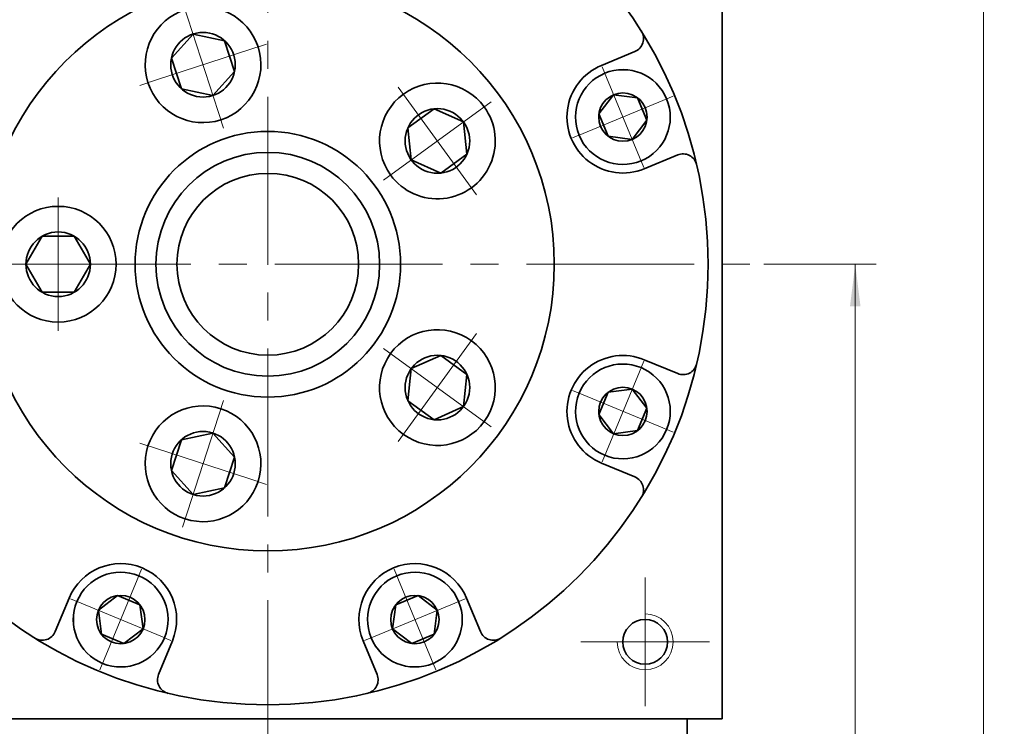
# Model space of a CAD drawing. Header units: millimetres. Extents: x -54 to 458, y -16 to 346.
# Tile 5 of 6: x 258 to 328, y 219 to 269. Entities that reach past the tile are written whole.
import ezdxf

# ---------------------------------------------------------------- set-up
doc = ezdxf.new("R2010")
doc.units = ezdxf.units.MM
doc.set_wipeout_variables(frame=1)
doc.linetypes.add('点画线', pattern=[18, 12, -2, 2, -2])
doc.layers.get('0').update_dxf_attribs({"lineweight": 35})
for name, color, linetype, lineweight in [('中心线层', 1, '点画线', 18), ('尺寸线层', 3, 'Continuous', 18), ('粗实线层', 7, 'Continuous', 35)]:
    doc.layers.add(name, color=color, linetype=linetype, lineweight=lineweight)
doc.styles.add('标准', font='txt', dxfattribs={"width": 0.667})
doc.dimstyles.new('a4-1-1', dxfattribs={"dimtxt": 3, "dimasz": 3, "dimexe": 1.5, "dimexo": 0, "dimgap": 0.5, "dimtad": 1, "dimdec": 3, "dimdsep": 46, "dimtxsty": '标准', "dimblk": '_CAXARROW', "dimcen": 0, "dimdle": 4, "dimazin": 2, "dimtfac": 0.707107, "dimtdec": 3, "dimtix": 1, "dimtmove": 2, "dimatfit": 3, "dimfxl": 1, "dimfrac": 2, "dimtolj": 1, "dimtzin": 0, "dimarcsym": 1})

# ---------------------------------------------------------------- blocks, each defined once
blk = doc.blocks.new('*X12')
at = {"layer": '尺寸线层', "linetype": 'Continuous', "transparency": 16777216}
for points in [[(317.392, 251.864), (317.767, 248.864), (317.017, 248.864)], [(317.392, 111.864), (317.767, 114.864), (317.017, 114.864)]]:
    blk.add_hatch(color=0, dxfattribs=at).paths.add_polyline_path(points, flags=0)
at = {"layer": '尺寸线层', "color": 0, "linetype": 'Continuous', "transparency": 16777216}
for p, q in [((310.859, 251.864), (318.892, 251.864)), ((317.392, 251.864), (317.392, 111.864)), ((305.359, 111.864), (318.892, 111.864))]:
    blk.add_line(p, q, dxfattribs=at)
at = {"layer": '尺寸线层', "color": 0, "transparency": 16777216, "insert": (315.4, 181.864), "char_height": 3, "width": 7.97371, "attachment_point": 5, "rotation": 90, "line_spacing_factor": 1.15057, "style": '标准'}
blk.add_mtext('\\T1.1;140', dxfattribs=at)
blk = doc.blocks.new('_CAXARROW')
blk.add_hatch(color=0).paths.add_polyline_path([(0, 0), (-1, 0.125), (-1, -0.125)], flags=0)
blk = doc.blocks.new('*X13')
at = {"layer": '尺寸线层', "linetype": 'Continuous', "transparency": 16777216}
for points in [[(326.557, 284.364), (326.932, 281.364), (326.182, 281.364)], [(326.557, 111.864), (326.932, 114.864), (326.182, 114.864)]]:
    blk.add_hatch(color=0, dxfattribs=at).paths.add_polyline_path(points, flags=0)
at = {"layer": '尺寸线层', "color": 0, "linetype": 'Continuous', "transparency": 16777216}
for p, q in [((307.859, 284.364), (328.057, 284.364)), ((326.557, 284.364), (326.557, 111.864)), ((305.359, 111.864), (328.057, 111.864))]:
    blk.add_line(p, q, dxfattribs=at)
at = {"layer": '尺寸线层', "color": 0, "transparency": 16777216, "insert": (324.565, 198.114), "char_height": 3, "width": 13.87072, "attachment_point": 5, "rotation": 90, "line_spacing_factor": 1.15057, "style": '标准'}
blk.add_mtext('\\T1.1;172.5', dxfattribs=at)
blk = doc.blocks.new('*X15')
at = {"layer": '中心线层', "linetype": '点画线', "lineweight": 18}
for p, q in [((0, -3.89), (0, 3.89)), ((-3.89, 0), (3.89, 0))]:
    blk.add_line(p, q, dxfattribs=at)
at = {"layer": '粗实线层'}
for p, q in [((-1.732, 0), (-0.866, 1.5)), ((-0.866, 1.5), (0.866, 1.5)), ((1.732, 0), (0.866, 1.5)), ((1.732, 0), (0.866, 1.5)), ((-1.732, 0), (-0.866, -1.5)), ((1.732, 0), (0.866, -1.5)), ((-0.866, -1.5), (0.866, -1.5))]:
    blk.add_line(p, q, dxfattribs=at)
blk.add_circle((0, 0), 1.732, dxfattribs=at)
for start, end in [(0, 180), (180, 360)]:
    blk.add_arc((0, 0), 3.39, start, end, dxfattribs=at)
blk = doc.blocks.new('*X27')
at = {"layer": '中心线层', "linetype": '点画线', "lineweight": 18}
for p, q in [((0, -4.765), (0, 4.765)), ((-4.765, 0), (4.765, 0))]:
    blk.add_line(p, q, dxfattribs=at)
at = {"layer": '粗实线层'}
for p, q in [((-2.309, 0), (-1.155, 2)), ((-1.155, 2), (1.155, 2)), ((2.309, 0), (1.155, 2)), ((2.309, 0), (1.155, 2)), ((-2.309, 0), (-1.155, -2)), ((2.309, 0), (1.155, -2)), ((-1.155, -2), (1.155, -2))]:
    blk.add_line(p, q, dxfattribs=at)
blk.add_circle((0, 0), 2.309, dxfattribs=at)
for start, end in [(0, 180), (180, 360)]:
    blk.add_arc((0, 0), 4.14, start, end, dxfattribs=at)
blk = doc.blocks.new('243gh_1')
at = {"layer": '粗实线层'}
blk.add_circle((0, 0), 8, dxfattribs=at)
blk.add_wipeout([(-10.86, 0), (-10.86, 0.024), (-10.86, 0.049), (-10.861, 0.073), (-10.861, 0.097), (-10.862, 0.121), (-10.863, 0.146), (-10.863, 0.17), (-10.865, 0.194), (-10.866, 0.218), (-10.867, 0.242), (-10.869, 0.267), (-10.87, 0.291), (-10.872, 0.315), (-10.874, 0.339), (-10.876, 0.363), (-10.878, 0.388), (-10.881, 0.412), (-10.883, 0.436), (-10.886, 0.46), (-10.888, 0.484), (-10.891, 0.508), (-10.894, 0.532), (-10.898, 0.556), (-10.901, 0.58), (-10.904, 0.604), (-10.908, 0.628), (-10.912, 0.652), (-10.916, 0.676), (-10.92, 0.7), (-10.924, 0.724), (-10.924, 0.724), (-10.962, 0.913), (-11.009, 1.1), (-11.064, 1.284), (-11.128, 1.465), (-11.2, 1.644), (-11.281, 1.819), (-11.369, 1.99), (-11.466, 2.156), (-11.57, 2.318), (-11.681, 2.475), (-11.8, 2.627), (-11.926, 2.773), (-12.058, 2.912), (-12.196, 3.046), (-12.341, 3.173), (-12.491, 3.293), (-12.647, 3.406), (-12.808, 3.512), (-12.974, 3.61), (-13.144, 3.7), (-13.318, 3.783), (-13.495, 3.857), (-13.676, 3.923), (-13.86, 3.98), (-14.046, 4.029), (-14.234, 4.069), (-14.424, 4.1), (-14.616, 4.122), (-14.808, 4.136), (-15, 4.14), (-15, 4.14), (-15.192, 4.136), (-15.384, 4.122), (-15.576, 4.1), (-15.766, 4.069), (-15.954, 4.029), (-16.14, 3.98), (-16.324, 3.923), (-16.505, 3.857), (-16.682, 3.783), (-16.856, 3.7), (-17.026, 3.61), (-17.192, 3.512), (-17.353, 3.406), (-17.509, 3.293), (-17.659, 3.173), (-17.804, 3.046), (-17.942, 2.912), (-18.074, 2.773), (-18.2, 2.627), (-18.319, 2.475), (-18.43, 2.318), (-18.534, 2.156), (-18.631, 1.99), (-18.719, 1.819), (-18.8, 1.644), (-18.872, 1.465), (-18.936, 1.284), (-18.991, 1.1), (-19.038, 0.913), (-19.076, 0.724), (-19.076, 0.724), (-19.08, 0.7), (-19.084, 0.676), (-19.088, 0.652), (-19.092, 0.628), (-19.096, 0.604), (-19.099, 0.58), (-19.102, 0.556), (-19.106, 0.532), (-19.109, 0.508), (-19.112, 0.484), (-19.114, 0.46), (-19.117, 0.436), (-19.119, 0.412), (-19.122, 0.388), (-19.124, 0.363), (-19.126, 0.339), (-19.128, 0.315), (-19.13, 0.291), (-19.131, 0.267), (-19.133, 0.242), (-19.134, 0.218), (-19.135, 0.194), (-19.137, 0.17), (-19.137, 0.146), (-19.138, 0.121), (-19.139, 0.097), (-19.139, 0.073), (-19.14, 0.049), (-19.14, 0.024), (-19.14, 0), (-19.14, 0), (-19.134, -0.217), (-19.117, -0.433), (-19.089, -0.648), (-19.05, -0.861), (-18.999, -1.072), (-18.937, -1.279), (-18.865, -1.484), (-18.782, -1.684), (-18.689, -1.88), (-18.585, -2.07), (-18.472, -2.255), (-18.349, -2.433), (-18.217, -2.605), (-18.077, -2.77), (-17.927, -2.927), (-17.77, -3.077), (-17.605, -3.217), (-17.433, -3.349), (-17.255, -3.472), (-17.07, -3.585), (-16.88, -3.689), (-16.684, -3.782), (-16.484, -3.865), (-16.279, -3.937), (-16.072, -3.999), (-15.861, -4.05), (-15.648, -4.089), (-15.433, -4.117), (-15.217, -4.134), (-15, -4.14), (-15, -4.14), (-14.783, -4.134), (-14.567, -4.117), (-14.352, -4.089), (-14.139, -4.05), (-13.928, -3.999), (-13.721, -3.937), (-13.516, -3.865), (-13.316, -3.782), (-13.12, -3.689), (-12.93, -3.585), (-12.745, -3.472), (-12.567, -3.349), (-12.395, -3.217), (-12.23, -3.077), (-12.073, -2.927), (-11.923, -2.77), (-11.783, -2.605), (-11.651, -2.433), (-11.528, -2.255), (-11.415, -2.07), (-11.311, -1.88), (-11.218, -1.684), (-11.135, -1.484), (-11.063, -1.279), (-11.001, -1.072), (-10.95, -0.861), (-10.911, -0.648), (-10.883, -0.433), (-10.866, -0.217)]).dxf.layer = '粗实线层'
blk.add_circle((0, 0), 20.5, dxfattribs=at)
blk.add_blockref('*X27', (-15, 0), dxfattribs=at)
for points in [[(-3.356, 10.328), (-3.333, 10.336), (-3.31, 10.344), (-3.287, 10.352), (-3.264, 10.36), (-3.241, 10.368), (-3.218, 10.376), (-3.196, 10.384), (-3.173, 10.393), (-3.15, 10.401), (-3.127, 10.41), (-3.105, 10.419), (-3.082, 10.428), (-3.06, 10.437), (-3.038, 10.447), (-3.015, 10.456), (-2.993, 10.466), (-2.971, 10.475), (-2.948, 10.485), (-2.926, 10.495), (-2.904, 10.505), (-2.882, 10.515), (-2.86, 10.526), (-2.838, 10.536), (-2.817, 10.547), (-2.795, 10.557), (-2.773, 10.568), (-2.751, 10.579), (-2.73, 10.59), (-2.708, 10.602), (-2.687, 10.613), (-2.687, 10.613), (-2.519, 10.707), (-2.356, 10.81), (-2.198, 10.919), (-2.045, 11.036), (-1.898, 11.16), (-1.756, 11.291), (-1.621, 11.428), (-1.492, 11.571), (-1.371, 11.72), (-1.256, 11.874), (-1.148, 12.034), (-1.048, 12.199), (-0.956, 12.368), (-0.872, 12.541), (-0.796, 12.717), (-0.728, 12.898), (-0.669, 13.081), (-0.618, 13.266), (-0.576, 13.454), (-0.542, 13.644), (-0.518, 13.835), (-0.502, 14.027), (-0.496, 14.219), (-0.498, 14.411), (-0.509, 14.604), (-0.529, 14.795), (-0.558, 14.985), (-0.596, 15.174), (-0.643, 15.361), (-0.698, 15.545), (-0.698, 15.545), (-0.762, 15.727), (-0.834, 15.905), (-0.914, 16.08), (-1.002, 16.251), (-1.099, 16.418), (-1.202, 16.58), (-1.314, 16.737), (-1.432, 16.889), (-1.558, 17.035), (-1.69, 17.175), (-1.828, 17.309), (-1.972, 17.436), (-2.123, 17.556), (-2.278, 17.669), (-2.439, 17.775), (-2.605, 17.874), (-2.775, 17.964), (-2.948, 18.047), (-3.126, 18.121), (-3.307, 18.187), (-3.491, 18.244), (-3.677, 18.293), (-3.865, 18.334), (-4.055, 18.365), (-4.246, 18.388), (-4.438, 18.401), (-4.63, 18.406), (-4.823, 18.402), (-5.015, 18.388), (-5.206, 18.366), (-5.206, 18.366), (-5.23, 18.363), (-5.254, 18.359), (-5.278, 18.356), (-5.302, 18.352), (-5.326, 18.348), (-5.35, 18.344), (-5.374, 18.339), (-5.398, 18.335), (-5.422, 18.33), (-5.445, 18.326), (-5.469, 18.321), (-5.493, 18.316), (-5.517, 18.311), (-5.54, 18.306), (-5.564, 18.3), (-5.588, 18.295), (-5.611, 18.289), (-5.635, 18.283), (-5.658, 18.277), (-5.682, 18.271), (-5.705, 18.265), (-5.729, 18.259), (-5.752, 18.252), (-5.775, 18.246), (-5.799, 18.239), (-5.822, 18.232), (-5.845, 18.225), (-5.868, 18.218), (-5.891, 18.211), (-5.915, 18.203), (-5.915, 18.203), (-6.119, 18.131), (-6.319, 18.048), (-6.515, 17.955), (-6.705, 17.851), (-6.89, 17.738), (-7.069, 17.615), (-7.241, 17.483), (-7.405, 17.342), (-7.563, 17.193), (-7.712, 17.036), (-7.853, 16.871), (-7.985, 16.699), (-8.107, 16.521), (-8.221, 16.336), (-8.324, 16.145), (-8.417, 15.95), (-8.5, 15.749), (-8.573, 15.545), (-8.634, 15.337), (-8.685, 15.127), (-8.724, 14.913), (-8.753, 14.699), (-8.77, 14.483), (-8.775, 14.266), (-8.77, 14.049), (-8.753, 13.833), (-8.724, 13.618), (-8.685, 13.405), (-8.634, 13.194), (-8.573, 12.987), (-8.573, 12.987), (-8.5, 12.782), (-8.417, 12.582), (-8.324, 12.386), (-8.221, 12.196), (-8.107, 12.011), (-7.985, 11.832), (-7.853, 11.66), (-7.712, 11.496), (-7.563, 11.338), (-7.405, 11.189), (-7.241, 11.048), (-7.069, 10.917), (-6.89, 10.794), (-6.705, 10.681), (-6.515, 10.577), (-6.319, 10.484), (-6.119, 10.401), (-5.915, 10.328), (-5.707, 10.267), (-5.496, 10.216), (-5.283, 10.177), (-5.068, 10.149), (-4.852, 10.132), (-4.635, 10.126), (-4.419, 10.132), (-4.203, 10.149), (-3.988, 10.177), (-3.775, 10.216), (-3.564, 10.267)], [(8.786, 6.383), (8.8, 6.364), (8.815, 6.344), (8.829, 6.325), (8.844, 6.306), (8.859, 6.286), (8.874, 6.267), (8.889, 6.248), (8.904, 6.229), (8.919, 6.21), (8.934, 6.191), (8.95, 6.173), (8.965, 6.154), (8.981, 6.135), (8.997, 6.117), (9.013, 6.099), (9.028, 6.08), (9.045, 6.062), (9.061, 6.044), (9.077, 6.026), (9.093, 6.008), (9.11, 5.991), (9.127, 5.973), (9.143, 5.955), (9.16, 5.938), (9.177, 5.92), (9.194, 5.903), (9.211, 5.886), (9.228, 5.869), (9.246, 5.852), (9.263, 5.835), (9.263, 5.835), (9.405, 5.705), (9.553, 5.581), (9.706, 5.465), (9.864, 5.355), (10.027, 5.253), (10.195, 5.159), (10.368, 5.073), (10.543, 4.995), (10.723, 4.925), (10.905, 4.864), (11.09, 4.811), (11.278, 4.767), (11.467, 4.731), (11.657, 4.704), (11.849, 4.687), (12.041, 4.678), (12.234, 4.678), (12.426, 4.687), (12.618, 4.705), (12.808, 4.732), (12.998, 4.768), (13.185, 4.812), (13.37, 4.865), (13.552, 4.927), (13.732, 4.997), (13.907, 5.075), (14.079, 5.162), (14.247, 5.256), (14.41, 5.358), (14.569, 5.467), (14.569, 5.467), (14.722, 5.584), (14.869, 5.708), (15.011, 5.838), (15.146, 5.975), (15.275, 6.118), (15.397, 6.267), (15.512, 6.421), (15.62, 6.581), (15.72, 6.745), (15.812, 6.914), (15.897, 7.087), (15.973, 7.264), (16.041, 7.444), (16.101, 7.627), (16.152, 7.813), (16.194, 8), (16.228, 8.19), (16.252, 8.381), (16.268, 8.573), (16.275, 8.765), (16.273, 8.958), (16.262, 9.15), (16.242, 9.341), (16.213, 9.531), (16.175, 9.72), (16.129, 9.907), (16.074, 10.092), (16.011, 10.273), (15.939, 10.452), (15.859, 10.627), (15.859, 10.627), (15.848, 10.649), (15.837, 10.67), (15.826, 10.692), (15.815, 10.714), (15.804, 10.735), (15.793, 10.757), (15.781, 10.778), (15.77, 10.799), (15.758, 10.821), (15.746, 10.842), (15.734, 10.863), (15.722, 10.884), (15.71, 10.905), (15.698, 10.926), (15.685, 10.947), (15.673, 10.968), (15.66, 10.988), (15.647, 11.009), (15.634, 11.029), (15.621, 11.05), (15.608, 11.07), (15.595, 11.091), (15.582, 11.111), (15.568, 11.131), (15.554, 11.151), (15.541, 11.171), (15.527, 11.191), (15.513, 11.211), (15.499, 11.231), (15.485, 11.25), (15.485, 11.25), (15.353, 11.422), (15.212, 11.587), (15.063, 11.744), (14.905, 11.893), (14.741, 12.034), (14.569, 12.166), (14.39, 12.289), (14.205, 12.402), (14.015, 12.506), (13.819, 12.599), (13.619, 12.682), (13.415, 12.754), (13.207, 12.816), (12.996, 12.866), (12.783, 12.906), (12.568, 12.934), (12.352, 12.951), (12.135, 12.957), (11.919, 12.951), (11.703, 12.934), (11.488, 12.906), (11.275, 12.866), (11.064, 12.816), (10.856, 12.754), (10.652, 12.682), (10.451, 12.599), (10.256, 12.506), (10.065, 12.402), (9.88, 12.289), (9.702, 12.166), (9.702, 12.166), (9.53, 12.034), (9.365, 11.893), (9.208, 11.744), (9.059, 11.587), (8.918, 11.422), (8.786, 11.25), (8.663, 11.072), (8.55, 10.887), (8.446, 10.696), (8.353, 10.501), (8.27, 10.3), (8.198, 10.096), (8.136, 9.888), (8.086, 9.678), (8.046, 9.464), (8.018, 9.25), (8.001, 9.033), (7.995, 8.817), (8.001, 8.6), (8.018, 8.384), (8.046, 8.169), (8.086, 7.956), (8.136, 7.745), (8.198, 7.537), (8.27, 7.333), (8.353, 7.133), (8.446, 6.937), (8.55, 6.747), (8.663, 6.562)], [(8.786, -6.383), (8.772, -6.403), (8.758, -6.423), (8.744, -6.443), (8.73, -6.463), (8.716, -6.483), (8.702, -6.503), (8.689, -6.523), (8.676, -6.543), (8.662, -6.563), (8.649, -6.584), (8.636, -6.604), (8.623, -6.625), (8.61, -6.645), (8.598, -6.666), (8.585, -6.687), (8.573, -6.708), (8.56, -6.729), (8.548, -6.75), (8.536, -6.771), (8.524, -6.792), (8.513, -6.813), (8.501, -6.834), (8.489, -6.856), (8.478, -6.877), (8.467, -6.898), (8.455, -6.92), (8.444, -6.942), (8.433, -6.963), (8.423, -6.985), (8.412, -7.007), (8.412, -7.007), (8.332, -7.182), (8.26, -7.36), (8.196, -7.542), (8.141, -7.726), (8.095, -7.913), (8.057, -8.102), (8.029, -8.292), (8.009, -8.484), (7.998, -8.676), (7.996, -8.869), (8.002, -9.061), (8.018, -9.253), (8.043, -9.444), (8.077, -9.633), (8.119, -9.821), (8.17, -10.007), (8.229, -10.19), (8.298, -10.37), (8.374, -10.546), (8.458, -10.719), (8.551, -10.888), (8.651, -11.053), (8.759, -11.212), (8.874, -11.366), (8.996, -11.515), (9.124, -11.658), (9.26, -11.795), (9.401, -11.926), (9.549, -12.049), (9.702, -12.166), (9.702, -12.166), (9.86, -12.276), (10.023, -12.378), (10.191, -12.472), (10.363, -12.558), (10.539, -12.637), (10.718, -12.707), (10.901, -12.768), (11.086, -12.822), (11.273, -12.866), (11.462, -12.902), (11.653, -12.929), (11.844, -12.947), (12.037, -12.956), (12.229, -12.956), (12.421, -12.947), (12.613, -12.929), (12.804, -12.902), (12.993, -12.867), (13.18, -12.823), (13.365, -12.77), (13.548, -12.708), (13.727, -12.639), (13.903, -12.56), (14.075, -12.474), (14.243, -12.38), (14.406, -12.278), (14.565, -12.169), (14.718, -12.052), (14.866, -11.929), (15.007, -11.799), (15.007, -11.799), (15.025, -11.782), (15.042, -11.765), (15.059, -11.748), (15.076, -11.73), (15.093, -11.713), (15.11, -11.696), (15.127, -11.678), (15.144, -11.661), (15.161, -11.643), (15.177, -11.625), (15.193, -11.607), (15.21, -11.589), (15.226, -11.571), (15.242, -11.553), (15.258, -11.535), (15.274, -11.517), (15.29, -11.498), (15.305, -11.48), (15.321, -11.461), (15.336, -11.442), (15.352, -11.423), (15.367, -11.405), (15.382, -11.386), (15.397, -11.366), (15.412, -11.347), (15.427, -11.328), (15.441, -11.309), (15.456, -11.289), (15.47, -11.27), (15.485, -11.25), (15.485, -11.25), (15.607, -11.072), (15.721, -10.887), (15.824, -10.696), (15.917, -10.501), (16, -10.3), (16.073, -10.096), (16.134, -9.888), (16.185, -9.678), (16.224, -9.464), (16.253, -9.25), (16.27, -9.033), (16.275, -8.817), (16.27, -8.6), (16.253, -8.384), (16.224, -8.169), (16.185, -7.956), (16.134, -7.745), (16.073, -7.537), (16, -7.333), (15.917, -7.133), (15.824, -6.937), (15.721, -6.747), (15.607, -6.562), (15.485, -6.383), (15.353, -6.211), (15.212, -6.047), (15.063, -5.889), (14.905, -5.74), (14.741, -5.599), (14.569, -5.467), (14.569, -5.467), (14.39, -5.345), (14.205, -5.231), (14.015, -5.128), (13.819, -5.035), (13.619, -4.952), (13.415, -4.879), (13.207, -4.818), (12.996, -4.767), (12.783, -4.728), (12.568, -4.699), (12.352, -4.682), (12.135, -4.677), (11.919, -4.682), (11.703, -4.699), (11.488, -4.728), (11.275, -4.767), (11.064, -4.818), (10.856, -4.879), (10.652, -4.952), (10.451, -5.035), (10.256, -5.128), (10.065, -5.231), (9.88, -5.345), (9.702, -5.467), (9.53, -5.599), (9.365, -5.74), (9.208, -5.889), (9.059, -6.047), (8.918, -6.211)], [(-3.356, -10.328), (-3.379, -10.321), (-3.402, -10.314), (-3.425, -10.307), (-3.449, -10.3), (-3.472, -10.293), (-3.495, -10.286), (-3.518, -10.279), (-3.542, -10.273), (-3.565, -10.267), (-3.589, -10.26), (-3.612, -10.254), (-3.636, -10.248), (-3.659, -10.243), (-3.683, -10.237), (-3.707, -10.231), (-3.73, -10.226), (-3.754, -10.221), (-3.778, -10.216), (-3.801, -10.211), (-3.825, -10.206), (-3.849, -10.201), (-3.873, -10.197), (-3.897, -10.192), (-3.921, -10.188), (-3.944, -10.184), (-3.968, -10.18), (-3.992, -10.176), (-4.016, -10.172), (-4.04, -10.169), (-4.064, -10.165), (-4.064, -10.165), (-4.256, -10.143), (-4.448, -10.13), (-4.64, -10.126), (-4.832, -10.131), (-5.024, -10.144), (-5.216, -10.167), (-5.406, -10.198), (-5.594, -10.238), (-5.78, -10.287), (-5.964, -10.345), (-6.145, -10.411), (-6.322, -10.485), (-6.496, -10.568), (-6.666, -10.658), (-6.831, -10.756), (-6.992, -10.862), (-7.148, -10.975), (-7.298, -11.096), (-7.443, -11.223), (-7.581, -11.357), (-7.713, -11.497), (-7.838, -11.643), (-7.957, -11.795), (-8.068, -11.952), (-8.172, -12.114), (-8.268, -12.28), (-8.356, -12.451), (-8.437, -12.626), (-8.509, -12.805), (-8.573, -12.987), (-8.573, -12.987), (-8.628, -13.171), (-8.674, -13.358), (-8.712, -13.546), (-8.741, -13.737), (-8.761, -13.928), (-8.773, -14.12), (-8.775, -14.313), (-8.768, -14.505), (-8.753, -14.697), (-8.728, -14.888), (-8.695, -15.078), (-8.653, -15.265), (-8.602, -15.451), (-8.543, -15.634), (-8.475, -15.814), (-8.399, -15.991), (-8.314, -16.164), (-8.222, -16.333), (-8.122, -16.498), (-8.015, -16.657), (-7.9, -16.812), (-7.778, -16.961), (-7.649, -17.104), (-7.514, -17.241), (-7.373, -17.372), (-7.225, -17.495), (-7.073, -17.612), (-6.914, -17.722), (-6.751, -17.824), (-6.584, -17.919), (-6.584, -17.919), (-6.562, -17.93), (-6.541, -17.941), (-6.519, -17.952), (-6.497, -17.963), (-6.476, -17.974), (-6.454, -17.985), (-6.432, -17.996), (-6.41, -18.006), (-6.388, -18.016), (-6.366, -18.027), (-6.344, -18.037), (-6.322, -18.047), (-6.3, -18.056), (-6.278, -18.066), (-6.255, -18.076), (-6.233, -18.085), (-6.211, -18.094), (-6.188, -18.104), (-6.166, -18.113), (-6.143, -18.122), (-6.12, -18.13), (-6.098, -18.139), (-6.075, -18.147), (-6.052, -18.156), (-6.029, -18.164), (-6.007, -18.172), (-5.984, -18.18), (-5.961, -18.188), (-5.938, -18.196), (-5.915, -18.203), (-5.915, -18.203), (-5.707, -18.265), (-5.496, -18.315), (-5.283, -18.355), (-5.068, -18.383), (-4.852, -18.4), (-4.635, -18.406), (-4.419, -18.4), (-4.203, -18.383), (-3.988, -18.355), (-3.775, -18.315), (-3.564, -18.265), (-3.356, -18.203), (-3.152, -18.131), (-2.951, -18.048), (-2.756, -17.955), (-2.565, -17.851), (-2.38, -17.738), (-2.202, -17.615), (-2.03, -17.483), (-1.865, -17.342), (-1.708, -17.193), (-1.559, -17.036), (-1.418, -16.871), (-1.286, -16.699), (-1.163, -16.521), (-1.05, -16.336), (-0.946, -16.145), (-0.853, -15.95), (-0.77, -15.749), (-0.698, -15.545), (-0.698, -15.545), (-0.636, -15.337), (-0.586, -15.127), (-0.546, -14.913), (-0.518, -14.699), (-0.501, -14.483), (-0.495, -14.266), (-0.501, -14.049), (-0.518, -13.833), (-0.546, -13.618), (-0.586, -13.405), (-0.636, -13.194), (-0.698, -12.987), (-0.77, -12.782), (-0.853, -12.582), (-0.946, -12.386), (-1.05, -12.196), (-1.163, -12.011), (-1.286, -11.832), (-1.418, -11.66), (-1.559, -11.496), (-1.708, -11.338), (-1.865, -11.189), (-2.03, -11.048), (-2.202, -10.917), (-2.38, -10.794), (-2.565, -10.681), (-2.756, -10.577), (-2.951, -10.484), (-3.152, -10.401)]]:
    blk.add_wipeout(points).dxf.layer = '粗实线层'
blk.add_circle((0, 0), 9.5, dxfattribs=at)
for p, rotation in [((-4.635, 14.266), 288.0000000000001), ((12.135, 8.817), 216), ((12.135, -8.817), 144), ((-4.635, -14.266), 72.00000000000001)]:
    blk.add_blockref('*X27', p, dxfattribs=dict(at, rotation=rotation))

msp = doc.modelspace()

# ---------------------------------------------------------------- linework, layer by layer
at = {"layer": '中心线层'}
for p, q in [((275.359, 107.8336), (275.359, 287.1358)), ((239.859, 251.8636), (310.859, 251.8636)), ((302.359, 229.4636), (302.359, 220.2636)), ((306.959, 224.8636), (297.759, 224.8636))]:
    msp.add_line(p, q, dxfattribs=at)
at = {"layer": '粗实线层'}
for p, q in [((307.859, 219.3636), (307.859, 284.3636)), ((299.2349, 266.0829), (301.6254, 267.073)), ((302.2964, 258.6918), (304.6868, 259.682)), ((302.2964, 245.0353), (304.6868, 244.0451)), ((299.2349, 237.6442), (301.6254, 236.6541)), ((261.1397, 227.9876), (260.1495, 225.5972)), ((289.5783, 227.9876), (290.5684, 225.5972)), ((268.5307, 224.9261), (267.5406, 222.5357)), ((282.1873, 224.9261), (283.1774, 222.5357)), ((242.859, 219.3636), (307.859, 219.3636)), ((305.359, 207.8636), (305.359, 219.3636))]:
    msp.add_line(p, q, dxfattribs=at)
for centre, radius in [((275.359, 251.8636), 31.5), ((302.359, 224.8636), 1.6)]:
    msp.add_circle(centre, radius, dxfattribs=at)
for centre, radius, start, end in [((301.2427, 267.9969), 1, 292.499946, 31.935463), ((300.7657, 262.3873), 4, 112.5, 292.5), ((305.0695, 258.7581), 1, 13.064537, 112.500054), ((300.7657, 241.3398), 4, 67.5, 247.5), ((305.0695, 244.969), 1, 247.499946, 346.935463), ((301.2427, 235.7302), 1, 328.064537, 67.500054), ((264.8352, 226.4569), 4, 337.5, 157.5), ((285.8828, 226.4569), 4, 22.5, 202.5), ((259.2257, 225.9799), 1, 238.064537, 337.500054), ((291.4923, 225.9799), 1, 202.499946, 301.935463), ((268.4644, 222.153), 1, 157.499946, 256.935463), ((282.2535, 222.153), 1, 283.064537, 22.500054)]:
    msp.add_arc(centre, radius, start, end, dxfattribs=at)
at = {"layer": '粗实线层', "lineweight": 18}
msp.add_arc((302.359, 224.8636), 2, 180, 90, dxfattribs=at)

# ---------------------------------------------------------------- dimensions: what is measured, and where the dimension line sits
at = {"layer": '尺寸线层'}
for base, p1, picture, middle in [((326.5568, 111.8636), (307.859, 284.3636), '*X13', (324.5652, 198.1136)), ((317.3919, 111.8636), (310.859, 251.8636), '*X12', (315.4002, 181.8636))]:
    dim = msp.add_linear_dim(base=base, p1=p1, p2=(305.359, 111.8636), angle=270, dimstyle='a4-1-1', override={"dimsah": 1, "dimtfill": 1, "dimtzin": 0}, dxfattribs=at)
    dim.commit()
    dim.dimension.update_dxf_attribs({"geometry": picture, "text_midpoint": middle})

# ---------------------------------------------------------------- next in the draw order: wipeouts: each hides what was drawn before it
for points in [[(302.063, 259.2554), (302.0824, 259.2635), (302.1018, 259.2717), (302.1211, 259.2801), (302.1404, 259.2886), (302.1596, 259.2972), (302.1787, 259.3059), (302.1978, 259.3147), (302.2169, 259.3237), (302.2359, 259.3328), (302.2548, 259.3419), (302.2737, 259.3512), (302.2925, 259.3607), (302.3113, 259.3702), (302.33, 259.3799), (302.3487, 259.3896), (302.3672, 259.3995), (302.3858, 259.4095), (302.4042, 259.4196), (302.4226, 259.4299), (302.441, 259.4402), (302.4592, 259.4507), (302.4774, 259.4613), (302.4956, 259.4719), (302.5136, 259.4827), (302.5316, 259.4937), (302.5496, 259.5047), (302.5674, 259.5158), (302.5852, 259.5271), (302.603, 259.5384), (302.6206, 259.5499), (302.6206, 259.5499), (302.7496, 259.6385), (302.8743, 259.7329), (302.9945, 259.833), (303.1099, 259.9386), (303.2204, 260.0493), (303.3257, 260.1651), (303.4255, 260.2855), (303.5196, 260.4105), (303.6079, 260.5396), (303.6901, 260.6727), (303.7661, 260.8094), (303.8357, 260.9495), (303.8987, 261.0927), (303.9551, 261.2386), (304.0047, 261.387), (304.0474, 261.5375), (304.0831, 261.6898), (304.1118, 261.8436), (304.1333, 261.9985), (304.1477, 262.1543), (304.1548, 262.3106), (304.1547, 262.467), (304.1475, 262.6233), (304.133, 262.779), (304.1113, 262.934), (304.0825, 263.0877), (304.0467, 263.24), (304.0039, 263.3905), (303.9541, 263.5388), (303.8976, 263.6846), (303.8976, 263.6846), (303.8344, 263.8277), (303.7647, 263.9678), (303.6886, 264.1045), (303.6063, 264.2375), (303.5179, 264.3666), (303.4237, 264.4914), (303.3238, 264.6118), (303.2184, 264.7275), (303.1079, 264.8381), (302.9923, 264.9436), (302.872, 265.0436), (302.7472, 265.1379), (302.6182, 265.2264), (302.4853, 265.3088), (302.3487, 265.3851), (302.2087, 265.4549), (302.0656, 265.5182), (301.9198, 265.5748), (301.7715, 265.6247), (301.6211, 265.6676), (301.4689, 265.7036), (301.3151, 265.7325), (301.1602, 265.7543), (301.0045, 265.7689), (300.8482, 265.7763), (300.6918, 265.7765), (300.5355, 265.7695), (300.3797, 265.7553), (300.2247, 265.7339), (300.0709, 265.7054), (300.0709, 265.7054), (300.0503, 265.701), (300.0298, 265.6965), (300.0092, 265.6919), (299.9887, 265.6871), (299.9683, 265.6822), (299.9478, 265.6772), (299.9274, 265.6721), (299.907, 265.6668), (299.8867, 265.6614), (299.8664, 265.6559), (299.8461, 265.6502), (299.8258, 265.6445), (299.8056, 265.6386), (299.7855, 265.6325), (299.7653, 265.6264), (299.7452, 265.6201), (299.7252, 265.6137), (299.7052, 265.6072), (299.6852, 265.6005), (299.6652, 265.5938), (299.6454, 265.5869), (299.6255, 265.5799), (299.6057, 265.5727), (299.5859, 265.5654), (299.5662, 265.5581), (299.5466, 265.5506), (299.5269, 265.5429), (299.5074, 265.5352), (299.4879, 265.5273), (299.4684, 265.5193), (299.4684, 265.5193), (299.3062, 265.4471), (299.1481, 265.3665), (298.9944, 265.2778), (298.8456, 265.1811), (298.702, 265.0768), (298.564, 264.9651), (298.4322, 264.8464), (298.3067, 264.7209), (298.1879, 264.589), (298.0762, 264.451), (297.9719, 264.3075), (297.8752, 264.1586), (297.7865, 264.0049), (297.7059, 263.8468), (297.6337, 263.6846), (297.5701, 263.519), (297.5153, 263.3502), (297.4693, 263.1787), (297.4324, 263.0051), (297.4047, 262.8298), (297.3861, 262.6533), (297.3768, 262.4761), (297.3768, 262.2986), (297.3861, 262.1214), (297.4047, 261.9449), (297.4324, 261.7696), (297.4693, 261.596), (297.5153, 261.4245), (297.5701, 261.2557), (297.6337, 261.09), (297.6337, 261.09), (297.7059, 260.9279), (297.7865, 260.7698), (297.8752, 260.6161), (297.9719, 260.4672), (298.0762, 260.3236), (298.1879, 260.1857), (298.3067, 260.0538), (298.4322, 259.9283), (298.564, 259.8096), (298.702, 259.6979), (298.8456, 259.5936), (298.9944, 259.4969), (299.1481, 259.4082), (299.3062, 259.3276), (299.4684, 259.2554), (299.6341, 259.1918), (299.8029, 259.1369), (299.9743, 259.091), (300.1479, 259.0541), (300.3232, 259.0263), (300.4997, 259.0078), (300.6769, 258.9985), (300.8544, 258.9985), (301.0317, 259.0078), (301.2082, 259.0263), (301.3835, 259.0541), (301.5571, 259.091), (301.7285, 259.1369), (301.8973, 259.1918)], [(299.4684, 238.2078), (299.4879, 238.1998), (299.5074, 238.1919), (299.5269, 238.1842), (299.5466, 238.1766), (299.5662, 238.169), (299.5859, 238.1617), (299.6057, 238.1544), (299.6255, 238.1472), (299.6454, 238.1402), (299.6652, 238.1333), (299.6852, 238.1266), (299.7052, 238.1199), (299.7252, 238.1134), (299.7452, 238.107), (299.7653, 238.1007), (299.7855, 238.0946), (299.8056, 238.0885), (299.8258, 238.0826), (299.8461, 238.0769), (299.8664, 238.0712), (299.8867, 238.0657), (299.907, 238.0603), (299.9274, 238.055), (299.9478, 238.0499), (299.9683, 238.0449), (299.9887, 238.04), (300.0092, 238.0352), (300.0298, 238.0306), (300.0503, 238.0261), (300.0709, 238.0217), (300.0709, 238.0217), (300.2247, 237.9932), (300.3797, 237.9718), (300.5355, 237.9576), (300.6918, 237.9506), (300.8482, 237.9508), (301.0045, 237.9582), (301.1602, 237.9728), (301.3151, 237.9946), (301.4689, 238.0235), (301.6211, 238.0595), (301.7715, 238.1024), (301.9198, 238.1523), (302.0656, 238.2089), (302.2087, 238.2722), (302.3487, 238.342), (302.4853, 238.4183), (302.6182, 238.5007), (302.7472, 238.5892), (302.872, 238.6835), (302.9923, 238.7835), (303.1079, 238.889), (303.2184, 238.9997), (303.3238, 239.1153), (303.4237, 239.2357), (303.5179, 239.3605), (303.6063, 239.4896), (303.6886, 239.6226), (303.7647, 239.7593), (303.8344, 239.8994), (303.8976, 240.0425), (303.8976, 240.0425), (303.9541, 240.1883), (304.0039, 240.3367), (304.0467, 240.4871), (304.0825, 240.6394), (304.1113, 240.7931), (304.133, 240.9481), (304.1475, 241.1038), (304.1547, 241.2601), (304.1548, 241.4165), (304.1477, 241.5728), (304.1333, 241.7286), (304.1118, 241.8835), (304.0831, 242.0373), (304.0474, 242.1896), (304.0047, 242.3401), (303.9551, 242.4885), (303.8987, 242.6344), (303.8357, 242.7776), (303.7661, 242.9177), (303.6901, 243.0544), (303.6079, 243.1875), (303.5196, 243.3166), (303.4255, 243.4416), (303.3257, 243.562), (303.2204, 243.6778), (303.1099, 243.7885), (302.9945, 243.8941), (302.8743, 243.9942), (302.7496, 244.0886), (302.6206, 244.1772), (302.6206, 244.1772), (302.603, 244.1887), (302.5852, 244.2), (302.5674, 244.2113), (302.5496, 244.2224), (302.5316, 244.2334), (302.5136, 244.2444), (302.4956, 244.2552), (302.4774, 244.2658), (302.4592, 244.2764), (302.441, 244.2869), (302.4226, 244.2972), (302.4042, 244.3075), (302.3858, 244.3176), (302.3672, 244.3276), (302.3487, 244.3375), (302.33, 244.3472), (302.3113, 244.3569), (302.2925, 244.3664), (302.2737, 244.3759), (302.2548, 244.3852), (302.2359, 244.3944), (302.2169, 244.4034), (302.1978, 244.4124), (302.1787, 244.4212), (302.1596, 244.4299), (302.1404, 244.4385), (302.1211, 244.447), (302.1018, 244.4554), (302.0824, 244.4636), (302.063, 244.4717), (302.063, 244.4717), (301.8973, 244.5353), (301.7285, 244.5902), (301.5571, 244.6361), (301.3835, 244.673), (301.2082, 244.7008), (301.0317, 244.7193), (300.8544, 244.7286), (300.6769, 244.7286), (300.4997, 244.7193), (300.3232, 244.7008), (300.1479, 244.673), (299.9743, 244.6361), (299.8029, 244.5902), (299.6341, 244.5353), (299.4684, 244.4717), (299.3062, 244.3995), (299.1481, 244.3189), (298.9944, 244.2302), (298.8456, 244.1335), (298.702, 244.0292), (298.564, 243.9175), (298.4322, 243.7988), (298.3067, 243.6733), (298.1879, 243.5414), (298.0762, 243.4035), (297.9719, 243.2599), (297.8752, 243.111), (297.7865, 242.9573), (297.7059, 242.7992), (297.6337, 242.6371), (297.6337, 242.6371), (297.5701, 242.4714), (297.5153, 242.3026), (297.4693, 242.1311), (297.4324, 241.9575), (297.4047, 241.7822), (297.3861, 241.6057), (297.3768, 241.4285), (297.3768, 241.251), (297.3861, 241.0738), (297.4047, 240.8973), (297.4324, 240.722), (297.4693, 240.5484), (297.5153, 240.3769), (297.5701, 240.2082), (297.6337, 240.0425), (297.7059, 239.8803), (297.7865, 239.7222), (297.8752, 239.5685), (297.9719, 239.4196), (298.0762, 239.2761), (298.1879, 239.1381), (298.3067, 239.0062), (298.4322, 238.8807), (298.564, 238.762), (298.702, 238.6503), (298.8456, 238.546), (298.9944, 238.4493), (299.1481, 238.3606), (299.3062, 238.28)], [(261.7032, 227.7542), (261.6952, 227.7347), (261.6874, 227.7152), (261.6796, 227.6956), (261.672, 227.676), (261.6645, 227.6563), (261.6571, 227.6366), (261.6498, 227.6168), (261.6427, 227.597), (261.6357, 227.5772), (261.6288, 227.5573), (261.622, 227.5374), (261.6153, 227.5174), (261.6088, 227.4974), (261.6024, 227.4773), (261.5962, 227.4572), (261.59, 227.4371), (261.584, 227.4169), (261.5781, 227.3967), (261.5723, 227.3765), (261.5667, 227.3562), (261.5611, 227.3359), (261.5557, 227.3155), (261.5505, 227.2951), (261.5453, 227.2747), (261.5403, 227.2543), (261.5354, 227.2338), (261.5307, 227.2133), (261.526, 227.1928), (261.5215, 227.1722), (261.5171, 227.1516), (261.5171, 227.1516), (261.4886, 226.9978), (261.4672, 226.8428), (261.453, 226.687), (261.446, 226.5308), (261.4462, 226.3743), (261.4536, 226.2181), (261.4682, 226.0623), (261.49, 225.9074), (261.5189, 225.7537), (261.5549, 225.6014), (261.5979, 225.451), (261.6477, 225.3027), (261.7043, 225.1569), (261.7676, 225.0139), (261.8375, 224.8739), (261.9137, 224.7373), (261.9961, 224.6043), (262.0846, 224.4753), (262.179, 224.3505), (262.279, 224.2302), (262.3844, 224.1147), (262.4951, 224.0041), (262.6107, 223.8988), (262.7311, 223.7989), (262.856, 223.7046), (262.9851, 223.6162), (263.1181, 223.5339), (263.2547, 223.4578), (263.3948, 223.3881), (263.5379, 223.3249), (263.5379, 223.3249), (263.6838, 223.2684), (263.8321, 223.2187), (263.9825, 223.1758), (264.1348, 223.14), (264.2886, 223.1112), (264.4435, 223.0896), (264.5993, 223.0751), (264.7555, 223.0678), (264.912, 223.0677), (265.0682, 223.0749), (265.224, 223.0892), (265.379, 223.1108), (265.5328, 223.1394), (265.6851, 223.1751), (265.8356, 223.2178), (265.9839, 223.2674), (266.1298, 223.3238), (266.273, 223.3869), (266.4131, 223.4565), (266.5498, 223.5325), (266.6829, 223.6147), (266.8121, 223.7029), (266.937, 223.7971), (267.0575, 223.8969), (267.1732, 224.0021), (267.284, 224.1126), (267.3895, 224.2281), (267.4896, 224.3483), (267.5841, 224.473), (267.6727, 224.6019), (267.6727, 224.6019), (267.6841, 224.6196), (267.6955, 224.6373), (267.7067, 224.6551), (267.7179, 224.673), (267.7289, 224.6909), (267.7398, 224.7089), (267.7506, 224.727), (267.7613, 224.7451), (267.7719, 224.7633), (267.7823, 224.7816), (267.7927, 224.7999), (267.8029, 224.8183), (267.813, 224.8368), (267.823, 224.8553), (267.8329, 224.8739), (267.8427, 224.8925), (267.8523, 224.9112), (267.8619, 224.93), (267.8713, 224.9488), (267.8806, 224.9677), (267.8898, 224.9866), (267.8989, 225.0056), (267.9078, 225.0247), (267.9166, 225.0438), (267.9254, 225.063), (267.934, 225.0822), (267.9424, 225.1014), (267.9508, 225.1208), (267.959, 225.1401), (267.9671, 225.1596), (267.9671, 225.1596), (268.0307, 225.3253), (268.0856, 225.4941), (268.1315, 225.6655), (268.1684, 225.8391), (268.1962, 226.0144), (268.2147, 226.1909), (268.224, 226.3681), (268.224, 226.5456), (268.2147, 226.7228), (268.1962, 226.8993), (268.1684, 227.0746), (268.1315, 227.2482), (268.0856, 227.4197), (268.0307, 227.5885), (267.9671, 227.7542), (267.895, 227.9163), (267.8144, 228.0744), (267.7256, 228.2281), (267.629, 228.377), (267.5247, 228.5206), (267.413, 228.6585), (267.2942, 228.7904), (267.1687, 228.9159), (267.0368, 229.0346), (266.8989, 229.1463), (266.7553, 229.2507), (266.6065, 229.3473), (266.4528, 229.4361), (266.2946, 229.5166), (266.1325, 229.5888), (266.1325, 229.5888), (265.9668, 229.6524), (265.798, 229.7073), (265.6266, 229.7532), (265.453, 229.7901), (265.2777, 229.8179), (265.1012, 229.8364), (264.9239, 229.8457), (264.7465, 229.8457), (264.5692, 229.8364), (264.3927, 229.8179), (264.2174, 229.7901), (264.0438, 229.7532), (263.8724, 229.7073), (263.7036, 229.6524), (263.5379, 229.5888), (263.3758, 229.5166), (263.2176, 229.4361), (263.0639, 229.3473), (262.9151, 229.2507), (262.7715, 229.1463), (262.6336, 229.0346), (262.5017, 228.9159), (262.3762, 228.7904), (262.2574, 228.6585), (262.1457, 228.5206), (262.0414, 228.377), (261.9447, 228.2281), (261.856, 228.0744), (261.7754, 227.9163)], [(282.7508, 225.1596), (282.7589, 225.1401), (282.7672, 225.1208), (282.7755, 225.1014), (282.784, 225.0822), (282.7926, 225.063), (282.8013, 225.0438), (282.8102, 225.0247), (282.8191, 225.0056), (282.8282, 224.9866), (282.8374, 224.9677), (282.8467, 224.9488), (282.8561, 224.93), (282.8656, 224.9112), (282.8753, 224.8925), (282.8851, 224.8739), (282.895, 224.8553), (282.905, 224.8368), (282.9151, 224.8183), (282.9253, 224.7999), (282.9357, 224.7816), (282.9461, 224.7633), (282.9567, 224.7451), (282.9674, 224.727), (282.9782, 224.7089), (282.9891, 224.6909), (283.0001, 224.673), (283.0112, 224.6551), (283.0225, 224.6373), (283.0338, 224.6196), (283.0453, 224.6019), (283.0453, 224.6019), (283.1339, 224.473), (283.2284, 224.3483), (283.3285, 224.2281), (283.434, 224.1126), (283.5448, 224.0021), (283.6605, 223.8969), (283.781, 223.7971), (283.9059, 223.7029), (284.0351, 223.6147), (284.1681, 223.5325), (284.3049, 223.4565), (284.445, 223.3869), (284.5881, 223.3238), (284.7341, 223.2674), (284.8824, 223.2178), (285.0329, 223.1751), (285.1852, 223.1394), (285.339, 223.1108), (285.494, 223.0892), (285.6497, 223.0749), (285.806, 223.0677), (285.9624, 223.0678), (286.1187, 223.0751), (286.2745, 223.0896), (286.4294, 223.1112), (286.5832, 223.14), (286.7354, 223.1758), (286.8859, 223.2187), (287.0342, 223.2684), (287.1801, 223.3249), (287.1801, 223.3249), (287.3232, 223.3881), (287.4632, 223.4578), (287.5999, 223.5339), (287.7329, 223.6162), (287.862, 223.7046), (287.9869, 223.7989), (288.1072, 223.8988), (288.2229, 224.0041), (288.3336, 224.1147), (288.439, 224.2302), (288.539, 224.3505), (288.6333, 224.4753), (288.7218, 224.6043), (288.8043, 224.7373), (288.8805, 224.8739), (288.9503, 225.0139), (289.0136, 225.1569), (289.0703, 225.3027), (289.1201, 225.451), (289.1631, 225.6014), (289.199, 225.7537), (289.228, 225.9074), (289.2497, 226.0623), (289.2644, 226.2181), (289.2718, 226.3743), (289.272, 226.5308), (289.265, 226.687), (289.2507, 226.8428), (289.2293, 226.9978), (289.2008, 227.1516), (289.2008, 227.1516), (289.1964, 227.1722), (289.1919, 227.1928), (289.1873, 227.2133), (289.1825, 227.2338), (289.1777, 227.2543), (289.1726, 227.2747), (289.1675, 227.2951), (289.1622, 227.3155), (289.1568, 227.3359), (289.1513, 227.3562), (289.1457, 227.3765), (289.1399, 227.3967), (289.134, 227.4169), (289.128, 227.4371), (289.1218, 227.4572), (289.1155, 227.4773), (289.1091, 227.4974), (289.1026, 227.5174), (289.096, 227.5374), (289.0892, 227.5573), (289.0823, 227.5772), (289.0753, 227.597), (289.0681, 227.6168), (289.0609, 227.6366), (289.0535, 227.6563), (289.046, 227.676), (289.0384, 227.6956), (289.0306, 227.7152), (289.0227, 227.7347), (289.0147, 227.7542), (289.0147, 227.7542), (288.9425, 227.9163), (288.862, 228.0744), (288.7732, 228.2281), (288.6766, 228.377), (288.5722, 228.5206), (288.4606, 228.6585), (288.3418, 228.7904), (288.2163, 228.9159), (288.0844, 229.0346), (287.9465, 229.1463), (287.8029, 229.2507), (287.6541, 229.3473), (287.5004, 229.4361), (287.3422, 229.5166), (287.1801, 229.5888), (287.0144, 229.6524), (286.8456, 229.7073), (286.6742, 229.7532), (286.5006, 229.7901), (286.3253, 229.8179), (286.1488, 229.8364), (285.9715, 229.8457), (285.794, 229.8457), (285.6168, 229.8364), (285.4403, 229.8179), (285.265, 229.7901), (285.0914, 229.7532), (284.92, 229.7073), (284.7512, 229.6524), (284.5855, 229.5888), (284.5855, 229.5888), (284.4233, 229.5166), (284.2652, 229.4361), (284.1115, 229.3473), (283.9627, 229.2507), (283.8191, 229.1463), (283.6812, 229.0346), (283.5493, 228.9159), (283.4238, 228.7904), (283.305, 228.6585), (283.1933, 228.5206), (283.089, 228.377), (282.9923, 228.2281), (282.9036, 228.0744), (282.823, 227.9163), (282.7508, 227.7542), (282.6872, 227.5885), (282.6324, 227.4197), (282.5864, 227.2482), (282.5495, 227.0746), (282.5218, 226.8993), (282.5032, 226.7228), (282.4939, 226.5456), (282.4939, 226.3681), (282.5032, 226.1909), (282.5218, 226.0144), (282.5495, 225.8391), (282.5864, 225.6655), (282.6324, 225.4941), (282.6872, 225.3253)]]:
    msp.add_wipeout(points).dxf.layer = '粗实线层'

# ---------------------------------------------------------------- next in the draw order: block references
at = {"layer": '粗实线层'}
for p, rotation in [((300.7657, 262.3873), 292.5000000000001), ((300.7657, 241.3398), 247.5000000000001), ((264.8352, 226.4569), 157.5000000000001), ((285.8828, 226.4569), 202.5)]:
    msp.add_blockref('*X15', p, dxfattribs=dict(at, rotation=rotation))

# ---------------------------------------------------------------- next in the draw order: block references
msp.add_blockref('243gh_1', (275.359, 251.8636), dxfattribs=at)

# ---------------------------------------------------------------- next in the draw order: linework, layer by layer
msp.add_circle((275.359, 251.8636), 6.5, dxfattribs=at)

doc.saveas('drawing.dxf')
